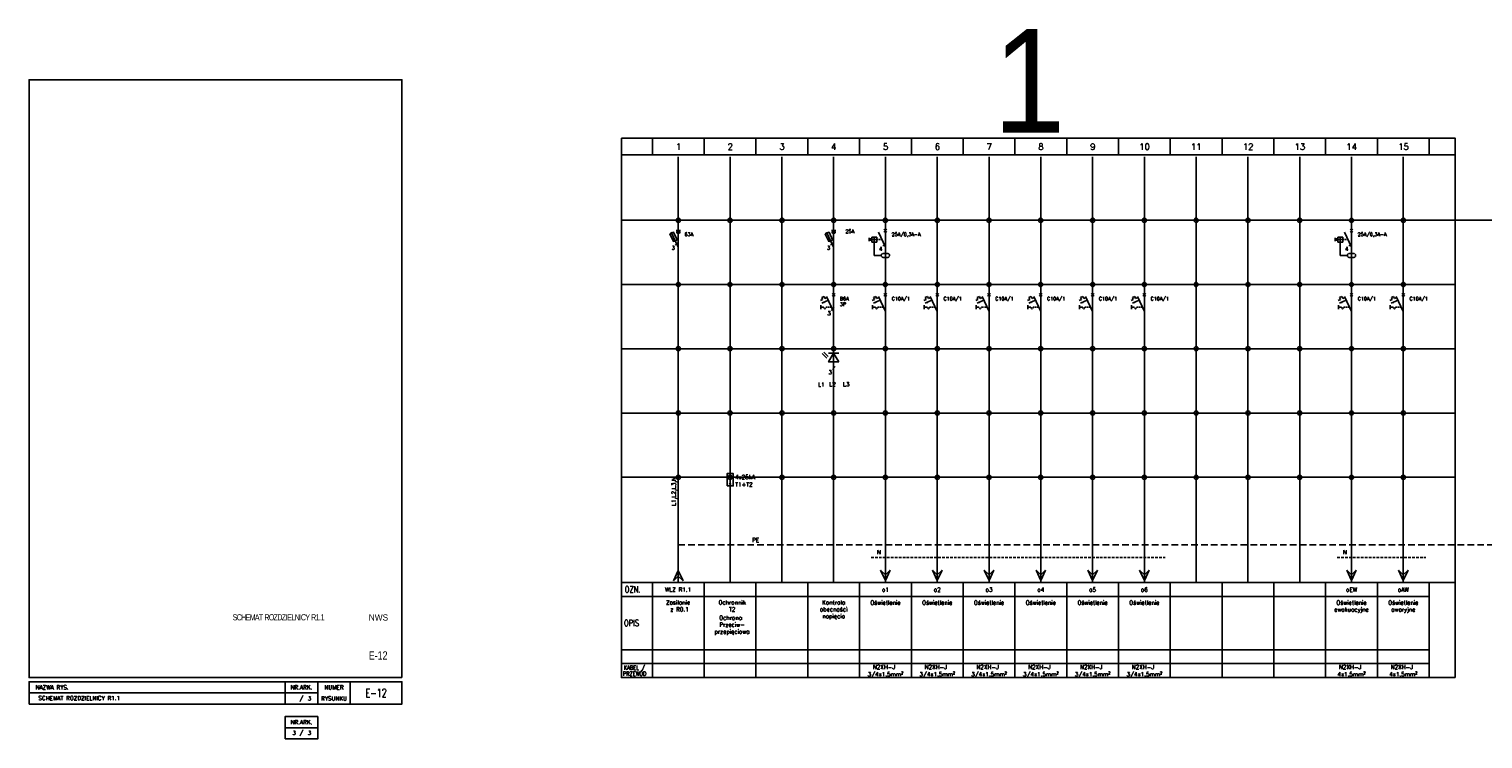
# Model space of a CAD drawing. Extents: x -286 to 6751, y -6190 to 318.
# Tile 1 of 7: x -286 to 416, y -30 to 313. Entities that reach past the tile are written whole.
import ezdxf
from ezdxf.enums import TextEntityAlignment as Align

# ---------------------------------------------------------------- set-up
doc = ezdxf.new("R2010")
doc.units = 0
doc.linetypes.add('HIDDEN', pattern=[9.525, 6.35, -3.175])
doc.layers.get('defpoints').update_dxf_attribs({"color": 8})
for name, color, linetype in [('_HRS_E_Opis', 2, 'Continuous'), ('_HRS_E_Opis_obwodow', 2, 'Continuous'), ('_HRS_E_Schematy', 2, 'Continuous'), ('_HRS_E_Tabelka', 10, 'Continuous'), ('schrack-additional', 7, 'Continuous'), ('schrack-descr', 7, 'Continuous'), ('schrack-terminal', 7, 'Continuous'), ('SCHRACK_S', 1, 'Continuous')]:
    doc.layers.add(name, color=color, linetype=linetype)
doc.styles.add('_HRS_ARIAL', font='arial.ttf', dxfattribs={"width": 0.9})
doc.styles.add('_HRS_E_Styl_Standard', font='romans.shx')
doc.styles.get("Standard").update_dxf_attribs({"font": 'romans.shx'})
doc.styles.add('styl', font='romans.shx')
doc.styles.add('TAB_ARIALBOLD', font='txt')

# ---------------------------------------------------------------- blocks, each defined once
blk = doc.blocks.new('BS618306_s')
at = {"layer": 'SCHRACK_S'}
for p, q in [((0, -5), (0, 0)), ((0, -13), (0, -18))]:
    blk.add_line(p, q, dxfattribs=at)
at = {"layer": 'SCHRACK_S', "color": 4}
for p, q in [((-4.66, -5.84), (-5.75, -6.35)), ((-5.33, -7.26), (-5.75, -6.35)), ((-4.24, -6.75), (-4.66, -5.84)), ((-3.15, -6.24), (-4.24, -6.75)), ((-0.71, -5.71), (0.71, -4.29)), ((0.71, -5.71), (-0.71, -4.29)), ((-5.33, -7.26), (-6.41, -7.76)), ((-6.27, -9.97), (-6.27, -11.97)), ((-2.53, -7.58), (-5.79, -9.1)), ((-1.22, -12.6), (0.19, -11.18))]:
    blk.add_line(p, q, dxfattribs=at)
at = {"layer": 'SCHRACK_S', "color": 1}
blk.add_line((-3.38, -5.75), (0, -13), dxfattribs=at)
at = {"layer": 'SCHRACK_S', "color": 4, "linetype": 'HIDDEN', "ltscale": 0.05}
for p, q in [((-4.84, -10.97), (-6.27, -10.97)), ((-4.27, -11.97), (-4.84, -10.97)), ((-4.27, -11.97), (-3.69, -10.97))]:
    blk.add_line(p, q, dxfattribs=at)
at = {"layer": 'SCHRACK_S', "color": 4, "linetype": 'HIDDEN', "ltscale": 0.1}
blk.add_line((-3.69, -10.97), (-0.95, -10.97), dxfattribs=at)
at = {"layer": 'SCHRACK_S', "color": 4}
blk.add_lwpolyline([(-5.79, -9.1, 0, 1, 0), (-4.7, -8.59, 1, 1, 0)], format="xyseb", dxfattribs=at)
at = {"layer": 'schrack-additional', "style": 'styl', "flags": 8}
blk.add_attdef('ADDITIONAL', (3, -13.1), '', height=1.7, dxfattribs=at)
at = {"layer": 'schrack-descr', "style": 'styl', "flags": 8}
blk.add_attdef('DESCRIPTION', (3, -7.7), '', height=1.7, dxfattribs=at)
at = {"layer": 'SCHRACK_S', "color": 4}
blk.add_text('3', height=2, dxfattribs=at).set_placement((-3.12, -14.87))
blk = doc.blocks.new('c_phase_indic_1_s')
at = {"layer": 'SCHRACK_S'}
for p, q in [((0, -7.78), (0, 0)), ((-2.62, -8.58), (-4.79, -6.42)), ((-2.44, -6.91), (2.44, -6.91)), ((-3.35, -9.32), (-5.52, -7.15)), ((0, -7.78), (0, -18))]:
    blk.add_line(p, q, dxfattribs=at)
at = {"layer": 'SCHRACK_S', "color": 4}
blk.add_line((-0.63, -14.86), (0.79, -13.45), dxfattribs=at)
at = {"layer": 'SCHRACK_S'}
for points in [[(-5.52, -7.15, 0, 0.613, 0), (-4.81, -7.86, 0.613, 0.613, 0)], [(-4.79, -6.42, 0, 0.613, 0), (-4.08, -7.12, 0.613, 0.613, 0)]]:
    blk.add_lwpolyline(points, format="xyseb", dxfattribs=at)
blk.add_lwpolyline([(2.44, -11.13), (0, -6.91), (-2.44, -11.13)], close=True, dxfattribs=at)
at = {"layer": 'schrack-additional', "style": 'styl'}
blk.add_attdef('ADDITIONAL', (6.04, -11.8), '', height=1.7, dxfattribs=at)
at = {"layer": 'schrack-descr', "style": 'styl'}
blk.add_attdef('DESCRIPTION', (6.04, -6.4), '', height=1.7, dxfattribs=at)
at = {"layer": 'schrack-terminal', "style": 'styl'}
for tag in ['TERMINAL2', 'TERMINAL']:
    blk.add_attdef(tag, (6.02, -14.47), '', height=1.7, dxfattribs=at)
at = {"layer": 'SCHRACK_S', "color": 4}
blk.add_text('3', height=2, dxfattribs=at).set_placement((-2.52, -17.13))
blk = doc.blocks.new('BS618110_s')
at = {"layer": 'SCHRACK_S'}
for p, q in [((0, -5), (0, 0)), ((0, -13), (0, -18))]:
    blk.add_line(p, q, dxfattribs=at)
at = {"layer": 'SCHRACK_S', "color": 4}
for p, q in [((-4.66, -5.84), (-5.75, -6.35)), ((-5.33, -7.26), (-5.75, -6.35)), ((-4.24, -6.75), (-4.66, -5.84)), ((-3.15, -6.24), (-4.24, -6.75)), ((-0.71, -5.71), (0.71, -4.29)), ((0.71, -5.71), (-0.71, -4.29)), ((-5.33, -7.26), (-6.41, -7.76)), ((-6.27, -9.97), (-6.27, -11.97)), ((-2.53, -7.58), (-5.79, -9.1))]:
    blk.add_line(p, q, dxfattribs=at)
at = {"layer": 'SCHRACK_S', "color": 1}
blk.add_line((-3.38, -5.75), (0, -13), dxfattribs=at)
at = {"layer": 'SCHRACK_S', "color": 4, "linetype": 'HIDDEN', "ltscale": 0.05}
for p, q in [((-4.84, -10.97), (-6.27, -10.97)), ((-4.27, -11.97), (-4.84, -10.97)), ((-4.27, -11.97), (-3.69, -10.97))]:
    blk.add_line(p, q, dxfattribs=at)
at = {"layer": 'SCHRACK_S', "color": 4, "linetype": 'HIDDEN', "ltscale": 0.1}
blk.add_line((-3.69, -10.97), (-0.95, -10.97), dxfattribs=at)
at = {"layer": 'SCHRACK_S', "color": 4}
blk.add_lwpolyline([(-5.79, -9.1, 0, 1, 0), (-4.7, -8.59, 1, 1, 0)], format="xyseb", dxfattribs=at)
at = {"layer": 'schrack-additional', "style": 'styl', "flags": 8}
blk.add_attdef('ADDITIONAL', (3, -13.1), '', height=1.7, dxfattribs=at)
at = {"layer": 'schrack-descr', "style": 'styl', "flags": 8}
blk.add_attdef('DESCRIPTION', (3, -7.7), '', height=1.7, dxfattribs=at)
blk = doc.blocks.new('A$C232D70E2')
at = {"layer": '_HRS_E_Schematy'}
for p, q in [((0, 0), (-2.31, -5)), ((0, 0), (2.31, -5)), ((0, -2.64), (-2.31, -5)), ((0, -2.64), (2.31, -5))]:
    blk.add_line(p, q, dxfattribs=at)
blk = doc.blocks.new('c_fuse_sw_3_s')
at = {"layer": 'SCHRACK_S'}
for p, q in [((0, -5), (0, 0)), ((0, -13), (0, -18))]:
    blk.add_line(p, q, dxfattribs=at)
at = {"layer": 'SCHRACK_S', "color": 1}
blk.add_line((-3.38, -5.75), (0, -13), dxfattribs=at)
at = {"layer": 'SCHRACK_S', "color": 4}
for p, q in [((1, -5), (-1, -5)), ((-1.49, -12.04), (-0.07, -10.62))]:
    blk.add_line(p, q, dxfattribs=at)
blk.add_lwpolyline([(-4.07, -6.65), (-2.25, -5.8), (-0.56, -9.43), (-2.38, -10.27)], close=True, dxfattribs=at)
blk.add_circle((0, -5.74), 0.738, dxfattribs=at)
at = {"layer": 'schrack-additional', "style": 'styl'}
blk.add_attdef('ADDITIONAL', (5.73, -11.65), '', height=1.7, dxfattribs=at)
at = {"layer": 'schrack-descr', "style": 'styl'}
blk.add_attdef('DESCRIPTION', (5.73, -6.25), '', height=1.7, dxfattribs=at)
at = {"layer": 'schrack-terminal', "style": 'styl'}
for tag in ['TERMINAL2', 'TERMINAL']:
    blk.add_attdef(tag, (5.71, -14.33), '', height=1.7, dxfattribs=at)
at = {"layer": 'SCHRACK_S', "color": 4, "width": 0.9}
blk.add_text('3', height=1.8, dxfattribs=at).set_placement((-3.14, -14.23))
blk = doc.blocks.new('szab')
for p, q in [((-190, 92.64), (-190, -59.54)), ((-162.5, 92.64), (-162.5, 62.04)), ((-137.5, 92.64), (-137.5, 62.04)), ((-112.5, 92.64), (-112.5, 62.04)), ((-87.5, 92.64), (-87.5, 62.04)), ((-62.5, 92.64), (-62.5, 62.04)), ((-37.5, 92.64), (-37.5, 62.04)), ((-12.5, 92.64), (-12.5, 62.04)), ((12.5, 92.64), (12.5, 62.04)), ((37.5, 92.64), (37.5, 62.04)), ((62.5, 92.64), (62.5, 62.04)), ((87.5, 92.64), (87.5, 62.04)), ((112.5, 92.64), (112.5, 62.04)), ((137.5, 92.64), (137.5, 62.04)), ((162.5, 92.64), (162.5, 62.04)), ((187.5, 92.64), (187.5, 62.04)), ((212.5, 92.64), (212.5, -59.54)), ((-162.5, 62.04), (-190, 62.04)), ((-137.5, 62.04), (-162.5, 62.04)), ((-162.5, 62.04), (-162.5, 31.02)), ((-112.5, 62.04), (-137.5, 62.04)), ((-137.5, 62.04), (-137.5, 31.02)), ((-87.5, 62.04), (-112.5, 62.04)), ((-112.5, 62.04), (-112.5, 31.02)), ((-62.5, 62.04), (-87.5, 62.04)), ((-87.5, 62.04), (-87.5, 31.02)), ((-37.5, 62.04), (-62.5, 62.04)), ((-62.5, 62.04), (-62.5, 31.02)), ((-12.5, 62.04), (-37.5, 62.04)), ((-37.5, 62.04), (-37.5, 31.02)), ((12.5, 62.04), (-12.5, 62.04)), ((-12.5, 62.04), (-12.5, 31.02)), ((37.5, 62.04), (12.5, 62.04)), ((12.5, 62.04), (12.5, 31.02)), ((37.5, 62.04), (37.5, 31.02)), ((62.5, 62.04), (37.5, 62.04)), ((87.5, 62.04), (62.5, 62.04)), ((62.5, 62.04), (62.5, 31.02)), ((112.5, 62.04), (87.5, 62.04)), ((87.5, 62.04), (87.5, 31.02)), ((137.5, 62.04), (112.5, 62.04)), ((112.5, 62.04), (112.5, 31.02)), ((162.5, 62.04), (137.5, 62.04)), ((137.5, 62.04), (137.5, 31.02)), ((187.5, 62.04), (162.5, 62.04)), ((162.5, 62.04), (162.5, 31.02)), ((187.5, 62.04), (187.5, 31.02)), ((212.5, 62.04), (187.5, 62.04)), ((-190, 38.52), (-190, -112.79)), ((212.5, 38.52), (212.5, -112.79)), ((-162.5, 31.02), (-190, 31.02)), ((-162.5, 31.02), (-162.5, 0)), ((-137.5, 31.02), (-162.5, 31.02)), ((-137.5, 31.02), (-137.5, 0)), ((-112.5, 31.02), (-137.5, 31.02)), ((-112.5, 31.02), (-112.5, 0)), ((-87.5, 31.02), (-112.5, 31.02)), ((-87.5, 31.02), (-87.5, 0)), ((-62.5, 31.02), (-87.5, 31.02)), ((-62.5, 31.02), (-62.5, 0)), ((-37.5, 31.02), (-62.5, 31.02)), ((-37.5, 31.02), (-37.5, 0)), ((-12.5, 31.02), (-37.5, 31.02)), ((-12.5, 31.02), (-12.5, 0)), ((12.5, 31.02), (-12.5, 31.02)), ((12.5, 31.02), (12.5, 0)), ((37.5, 31.02), (12.5, 31.02)), ((37.5, 31.02), (37.5, 0)), ((62.5, 31.02), (37.5, 31.02)), ((62.5, 31.02), (62.5, 0)), ((87.5, 31.02), (62.5, 31.02)), ((87.5, 31.02), (87.5, 0)), ((112.5, 31.02), (87.5, 31.02)), ((137.5, 31.02), (112.5, 31.02)), ((112.5, 31.02), (112.5, 0)), ((137.5, 31.02), (137.5, 0)), ((162.5, 31.02), (137.5, 31.02)), ((162.5, 31.02), (162.5, 0)), ((187.5, 31.02), (162.5, 31.02)), ((187.5, 31.02), (187.5, 0)), ((212.5, 31.02), (187.5, 31.02)), ((-162.5, 0), (-190, 0)), ((-162.5, 0), (-162.5, -31.02)), ((-137.5, 0), (-162.5, 0)), ((-137.5, 0), (-137.5, -31.02)), ((-112.5, 0), (-137.5, 0)), ((-112.5, 0), (-112.5, -31.02)), ((-87.5, 0), (-112.5, 0)), ((-87.5, 0), (-87.5, -31.02)), ((-62.5, 0), (-87.5, 0)), ((-62.5, 0), (-62.5, -31.02)), ((-37.5, 0), (-62.5, 0)), ((-37.5, 0), (-37.5, -31.02)), ((12.5, 0), (-12.5, 0)), ((12.5, 0), (12.5, -31.02)), ((37.5, 0), (12.5, 0)), ((37.5, 0), (37.5, -31.02)), ((87.5, 0), (62.5, 0)), ((87.5, 0), (87.5, -31.02)), ((112.5, 0), (87.5, 0)), ((137.5, 0), (112.5, 0)), ((112.5, 0), (112.5, -31.02)), ((137.5, 0), (137.5, -31.02)), ((162.5, 0), (137.5, 0)), ((162.5, 0), (162.5, -31.02)), ((187.5, 0), (162.5, 0)), ((187.5, 0), (187.5, -31.02)), ((212.5, 0), (187.5, 0)), ((-12.5, 0), (-37.5, 0)), ((-12.5, 0), (-12.5, -31.02)), ((62.5, 0), (37.5, 0)), ((62.5, 0), (62.5, -31.02)), ((-162.5, -31.02), (-190, -31.02)), ((-162.5, -31.02), (-162.5, -62.04)), ((-137.5, -31.02), (-162.5, -31.02)), ((-137.5, -31.02), (-137.5, -62.04)), ((-112.5, -31.02), (-137.5, -31.02)), ((-112.5, -31.02), (-112.5, -62.04)), ((-87.5, -31.02), (-112.5, -31.02)), ((-87.5, -31.02), (-87.5, -62.04)), ((-62.5, -31.02), (-87.5, -31.02)), ((-62.5, -31.02), (-62.5, -62.04)), ((-37.5, -31.02), (-62.5, -31.02)), ((-37.5, -31.02), (-37.5, -62.04)), ((-12.5, -31.02), (-37.5, -31.02)), ((-12.5, -31.02), (-12.5, -62.04)), ((12.5, -31.02), (-12.5, -31.02)), ((12.5, -31.02), (12.5, -62.04)), ((37.5, -31.02), (12.5, -31.02)), ((37.5, -31.02), (37.5, -62.04)), ((62.5, -31.02), (37.5, -31.02)), ((62.5, -31.02), (62.5, -62.04)), ((87.5, -31.02), (62.5, -31.02)), ((87.5, -31.02), (87.5, -62.04)), ((112.5, -31.02), (87.5, -31.02)), ((137.5, -31.02), (112.5, -31.02)), ((112.5, -31.02), (112.5, -62.04)), ((137.5, -31.02), (137.5, -62.04)), ((162.5, -31.02), (137.5, -31.02)), ((162.5, -31.02), (162.5, -62.04)), ((187.5, -31.02), (162.5, -31.02)), ((187.5, -31.02), (187.5, -62.04)), ((212.5, -31.02), (187.5, -31.02)), ((-162.5, -62.04), (-190, -62.04)), ((-162.5, -62.04), (-162.5, -112.79)), ((-137.5, -62.04), (-162.5, -62.04)), ((-137.5, -62.04), (-137.5, -112.79)), ((-112.5, -62.04), (-137.5, -62.04)), ((-112.5, -62.04), (-112.5, -112.79)), ((-87.5, -62.04), (-112.5, -62.04)), ((-87.5, -62.04), (-87.5, -112.79)), ((-62.5, -62.04), (-87.5, -62.04)), ((-62.5, -62.04), (-62.5, -112.79)), ((-37.5, -62.04), (-62.5, -62.04)), ((-37.5, -62.04), (-37.5, -112.79)), ((-12.5, -62.04), (-37.5, -62.04)), ((-12.5, -62.04), (-12.5, -112.79)), ((12.5, -62.04), (-12.5, -62.04)), ((12.5, -62.04), (12.5, -112.79)), ((37.5, -62.04), (12.5, -62.04)), ((37.5, -62.04), (37.5, -112.79)), ((62.5, -62.04), (37.5, -62.04)), ((62.5, -62.04), (62.5, -112.79)), ((87.5, -62.04), (62.5, -62.04)), ((87.5, -62.04), (87.5, -112.79)), ((112.5, -62.04), (87.5, -62.04)), ((137.5, -62.04), (112.5, -62.04)), ((112.5, -62.04), (112.5, -112.79)), ((137.5, -62.04), (137.5, -112.79)), ((162.5, -62.04), (137.5, -62.04)), ((162.5, -62.04), (162.5, -112.79)), ((187.5, -62.04), (162.5, -62.04)), ((187.5, -62.04), (187.5, -112.79)), ((212.5, -62.04), (187.5, -62.04))]:
    blk.add_line(p, q)
for centre in [(-162.5, 62.04), (-137.5, 62.04), (-112.5, 62.04), (-87.5, 62.04), (-62.5, 62.04), (-37.5, 62.04), (-12.5, 62.04), (12.5, 62.04), (37.5, 62.04), (62.5, 62.04), (87.5, 62.04), (112.5, 62.04), (137.5, 62.04), (162.5, 62.04), (187.5, 62.04), (-162.5, 31.02), (-137.5, 31.02), (-112.5, 31.02), (-87.5, 31.02), (-62.5, 31.02), (-37.5, 31.02), (-12.5, 31.02), (12.5, 31.02), (37.5, 31.02), (62.5, 31.02), (87.5, 31.02), (112.5, 31.02), (137.5, 31.02), (162.5, 31.02), (187.5, 31.02), (-162.5, 0), (-137.5, 0), (-112.5, 0), (-87.5, 0), (-62.5, 0), (-37.5, 0), (-12.5, 0), (12.5, 0), (37.5, 0), (62.5, 0), (87.5, 0), (112.5, 0), (137.5, 0), (162.5, 0), (187.5, 0), (-162.5, -31.02), (-137.5, -31.02), (-112.5, -31.02), (-87.5, -31.02), (-62.5, -31.02), (-37.5, -31.02), (-12.5, -31.02), (12.5, -31.02), (37.5, -31.02), (62.5, -31.02), (87.5, -31.02), (112.5, -31.02), (137.5, -31.02), (162.5, -31.02), (187.5, -31.02), (-162.5, -62.04), (-137.5, -62.04), (-112.5, -62.04), (-87.5, -62.04), (-62.5, -62.04), (-37.5, -62.04), (-12.5, -62.04), (12.5, -62.04), (37.5, -62.04), (62.5, -62.04), (87.5, -62.04), (112.5, -62.04), (137.5, -62.04), (162.5, -62.04), (187.5, -62.04)]:
    blk.add_circle(centre, 1)
blk = doc.blocks.new('Opis1')
at = {"layer": '_HRS_E_Tabelka'}
for points in [[(0, 45.91), (15, 45.91), (15, 39.18), (0, 39.18)], [(15, 45.91), (40, 45.91), (40, 39.18), (15, 39.18)], [(40, 45.91), (65, 45.91), (65, 39.18), (40, 39.18)], [(65, 45.91), (90, 45.91), (90, 39.18), (65, 39.18)], [(90, 45.91), (115, 45.91), (115, 39.18), (90, 39.18)], [(115, 45.91), (140, 45.91), (140, 39.18), (115, 39.18)], [(140, 45.91), (165, 45.91), (165, 39.18), (140, 39.18)], [(165, 45.91), (190, 45.91), (190, 39.18), (165, 39.18)], [(190, 45.91), (215, 45.91), (215, 39.18), (190, 39.18)], [(215, 45.91), (240, 45.91), (240, 39.18), (215, 39.18)], [(240, 45.91), (265, 45.91), (265, 39.18), (240, 39.18)], [(265, 45.91), (290, 45.91), (290, 39.18), (265, 39.18)], [(290, 45.91), (315, 45.91), (315, 39.18), (290, 39.18)], [(315, 45.91), (340, 45.91), (340, 39.18), (315, 39.18)], [(340, 45.91), (365, 45.91), (365, 39.18), (340, 39.18)], [(365, 45.91), (390, 45.91), (390, 39.18), (365, 39.18)], [(402.5, 0), (390, 0), (390, 45.91), (402.5, 45.91)], [(0, 39.18), (15, 39.18), (15, 13.46), (0, 13.46)], [(15, 39.18), (40, 39.18), (40, 13.46), (15, 13.46)], [(40, 39.18), (65, 39.18), (65, 13.46), (40, 13.46)], [(65, 39.18), (90, 39.18), (90, 13.46), (65, 13.46)], [(90, 39.18), (115, 39.18), (115, 13.46), (90, 13.46)], [(115, 39.18), (140, 39.18), (140, 13.46), (115, 13.46)], [(140, 39.18), (165, 39.18), (165, 13.46), (140, 13.46)], [(165, 39.18), (190, 39.18), (190, 13.46), (165, 13.46)], [(190, 39.18), (215, 39.18), (215, 13.46), (190, 13.46)], [(215, 39.18), (240, 39.18), (240, 13.46), (215, 13.46)], [(240, 39.18), (265, 39.18), (265, 13.46), (240, 13.46)], [(265, 39.18), (290, 39.18), (290, 13.46), (265, 13.46)], [(290, 39.18), (315, 39.18), (315, 13.46), (290, 13.46)], [(315, 39.18), (340, 39.18), (340, 13.46), (315, 13.46)], [(340, 39.18), (365, 39.18), (365, 13.46), (340, 13.46)], [(365, 39.18), (390, 39.18), (390, 13.46), (365, 13.46)], [(0, 13.46), (15, 13.46), (15, 6.73), (0, 6.73)], [(15, 13.46), (40, 13.46), (40, 6.73), (15, 6.73)], [(40, 13.46), (65, 13.46), (65, 6.73), (40, 6.73)], [(65, 13.46), (90, 13.46), (90, 6.73), (65, 6.73)], [(90, 13.46), (115, 13.46), (115, 6.73), (90, 6.73)], [(115, 13.46), (140, 13.46), (140, 6.73), (115, 6.73)], [(140, 13.46), (165, 13.46), (165, 6.73), (140, 6.73)], [(165, 13.46), (190, 13.46), (190, 6.73), (165, 6.73)], [(190, 13.46), (215, 13.46), (215, 6.73), (190, 6.73)], [(215, 13.46), (240, 13.46), (240, 6.73), (215, 6.73)], [(240, 13.46), (265, 13.46), (265, 6.73), (240, 6.73)], [(265, 13.46), (290, 13.46), (290, 6.73), (265, 6.73)], [(290, 13.46), (315, 13.46), (315, 6.73), (290, 6.73)], [(315, 13.46), (340, 13.46), (340, 6.73), (315, 6.73)], [(340, 13.46), (365, 13.46), (365, 6.73), (340, 6.73)], [(365, 13.46), (390, 13.46), (390, 6.73), (365, 6.73)], [(0, 6.73), (15, 6.73), (15, 0), (0, 0)], [(15, 6.73), (40, 6.73), (40, 0), (15, 0)], [(40, 6.73), (65, 6.73), (65, 0), (40, 0)], [(65, 6.73), (90, 6.73), (90, 0), (65, 0)], [(90, 6.73), (115, 6.73), (115, 0), (90, 0)], [(115, 6.73), (140, 6.73), (140, 0), (115, 0)], [(140, 6.73), (165, 6.73), (165, 0), (140, 0)], [(165, 6.73), (190, 6.73), (190, 0), (165, 0)], [(190, 6.73), (215, 6.73), (215, 0), (190, 0)], [(215, 6.73), (240, 6.73), (240, 0), (215, 0)], [(240, 6.73), (265, 6.73), (265, 0), (240, 0)], [(265, 6.73), (290, 6.73), (290, 0), (265, 0)], [(290, 6.73), (315, 6.73), (315, 0), (290, 0)], [(315, 6.73), (340, 6.73), (340, 0), (315, 0)], [(340, 6.73), (365, 6.73), (365, 0), (340, 0)], [(365, 6.73), (390, 6.73), (390, 0), (365, 0)]]:
    blk.add_lwpolyline(points, close=True, dxfattribs=at)
at = {"layer": '_HRS_E_Tabelka', "style": '_HRS_E_Styl_Standard', "width": 0.8}
for s, height, p in [('OZN.', 3, (5.43, 42.55)), ('OPIS', 3, (4.91, 26.32)), ('PRZEWÓD', 2, (6.4, 1.87)), ('KABEL /', 2, (6.25, 4.81))]:
    blk.add_text(s, height=height, rotation=359.99855, dxfattribs=at).set_placement(p, align=Align.MIDDLE_CENTER)
blk = doc.blocks.new('A$C5E6C5F13')
at = {"layer": '_HRS_E_Tabelka'}
for p, q in [((0, 0), (0, -222.4)), ((402.5, 0), (402.5, -222.4))]:
    blk.add_line(p, q, dxfattribs=at)
for points in [[(0, 8), (15, 8), (15, 0), (0, 0)], [(15, 8), (40, 8), (40, 0), (15, 0)], [(40, 8), (65, 8), (65, 0), (40, 0)], [(65, 8), (90, 8), (90, 0), (65, 0)], [(90, 8), (115, 8), (115, 0), (90, 0)], [(115, 8), (140, 8), (140, 0), (115, 0)], [(140, 8), (165, 8), (165, 0), (140, 0)], [(165, 8), (190, 8), (190, 0), (165, 0)], [(190, 8), (215, 8), (215, 0), (190, 0)], [(215, 8), (240, 8), (240, 0), (215, 0)], [(240, 8), (265, 8), (265, 0), (240, 0)], [(265, 8), (290, 8), (290, 0), (265, 0)], [(290, 8), (315, 8), (315, 0), (290, 0)], [(315, 8), (340, 8), (340, 0), (315, 0)], [(340, 8), (365, 8), (365, 0), (340, 0)], [(365, 8), (390, 8), (390, 0), (365, 0)], [(390, 8), (402.5, 8), (402.5, 0), (390, 0)]]:
    blk.add_lwpolyline(points, close=True, dxfattribs=at)
at = {"layer": '_HRS_E_Tabelka', "style": '_HRS_E_Styl_Standard'}
for s, p in [('1', (27.59, 3.85)), ('2', (52.59, 3.85)), ('3', (77.59, 3.85)), ('4', (102.59, 3.85)), ('5', (127.59, 3.85)), ('6', (152.59, 3.85)), ('7', (177.59, 3.85)), ('8', (202.59, 3.85)), ('9', (227.59, 3.85)), ('10', (252.59, 3.85)), ('11', (277.59, 3.85)), ('12', (302.59, 3.85)), ('13', (327.59, 3.85)), ('14', (352.59, 3.85)), ('15', (377.59, 3.85))]:
    blk.add_text(s, height=3, rotation=359.99855, dxfattribs=at).set_placement(p, align=Align.MIDDLE_CENTER)
blk = doc.blocks.new('*U69')
at = {"layer": '_HRS_E_Tabelka'}
for name, p in [('A$C5E6C5F13', (0, 252.35)), ('A$C5E6C5F13', (425, 252.35)), ('Opis1', (0, 0)), ('Opis1', (425, 0))]:
    blk.add_blockref(name, p, dxfattribs=at)
at = {"layer": 'defpoints'}
for p in [(190, 158.7), (615, 158.7)]:
    blk.add_blockref('szab', p, dxfattribs=at)
blk = doc.blocks.new('c_spark_arres_s')
at = {"layer": 'SCHRACK_S'}
for p, q in [((0, -1.98), (0, 0)), ((0, -1.98), (0, -4.43)), ((0, -7.99), (0, -5.54)), ((0, -7.99), (0, -9.97))]:
    blk.add_line(p, q, dxfattribs=at)
blk.add_lwpolyline([(-1.49, -1.98), (1.49, -1.98), (1.49, -7.99), (-1.49, -7.99)], close=True, dxfattribs=at)
for points in [[(0, -4.43, 0, 1.5, 0), (0, -2.83, 1.5, 1.5, 0)], [(0, -5.54, 0, 1.5, 0), (0, -7.14, 1.5, 1.5, 0)]]:
    blk.add_lwpolyline(points, format="xyseb", dxfattribs=at)
at = {"layer": 'schrack-additional', "style": 'styl'}
blk.add_attdef('ADDITIONAL', (4.92, -9.34), '', height=2.04, dxfattribs=at)
at = {"layer": 'schrack-descr', "style": 'styl'}
blk.add_attdef('DESCRIPTION', (4.92, -2.86), '', height=2.04, dxfattribs=at)
at = {"layer": 'schrack-terminal', "style": 'styl'}
for tag in ['TERMINAL2', 'TERMINAL']:
    blk.add_attdef(tag, (4.9, -12.55), '', height=2.04, dxfattribs=at)
blk = doc.blocks.new('IS504702_s')
at = {"layer": 'SCHRACK_S'}
for p, q in [((0, -5), (0, 0)), ((0, -13), (0, -18))]:
    blk.add_line(p, q, dxfattribs=at)
at = {"layer": 'SCHRACK_S', "color": 1}
blk.add_line((-3.38, -5.75), (0, -13), dxfattribs=at)
at = {"layer": 'SCHRACK_S', "color": 4}
for p, q in [((1, -5), (-1, -5)), ((-1.49, -12.04), (-0.07, -10.62))]:
    blk.add_line(p, q, dxfattribs=at)
blk.add_lwpolyline([(-4.07, -6.65), (-2.25, -5.8), (-0.56, -9.43), (-2.38, -10.27)], close=True, dxfattribs=at)
blk.add_circle((0, -5.74), 0.738, dxfattribs=at)
at = {"layer": 'schrack-additional', "style": 'styl', "flags": 8}
blk.add_attdef('ADDITIONAL', (3, -13.1), '', height=1.7, dxfattribs=at)
at = {"layer": 'schrack-descr', "style": 'styl', "flags": 8}
blk.add_attdef('DESCRIPTION', (3, -7.7), '', height=1.7, dxfattribs=at)
at = {"layer": 'SCHRACK_S', "color": 4, "width": 0.9}
blk.add_text('3', height=1.8, dxfattribs=at).set_placement((-3.14, -14.23))
blk = doc.blocks.new('BD604130_s')
at = {"layer": 'SCHRACK_S', "color": 1}
for p, q in [((-3.38, -5.75), (0, -13)), ((0, -18), (0, -21))]:
    blk.add_line(p, q, dxfattribs=at)
at = {"layer": 'SCHRACK_S', "color": 4}
for p, q in [((-0.71, -5.71), (0.71, -4.29)), ((0.71, -5.71), (-0.71, -4.29)), ((-7.86, -8.55), (-7.86, -10.2)), ((-6.62, -9.07), (-7.86, -9.07)), ((-6.62, -9.68), (-7.86, -9.68)), ((-4.22, -8.17), (-6.62, -8.17)), ((-6.62, -8.17), (-6.62, -10.57)), ((-4.22, -9.37), (-6.62, -9.37)), ((-4.22, -10.57), (-6.62, -10.57)), ((-5.42, -8.17), (-5.42, -10.57)), ((-4.22, -8.17), (-4.22, -10.57)), ((-1.22, -12.6), (0.19, -11.18))]:
    blk.add_line(p, q, dxfattribs=at)
at = {"layer": 'SCHRACK_S'}
for p, q in [((0, -5), (0, 0)), ((0, -13), (0, -18))]:
    blk.add_line(p, q, dxfattribs=at)
at = {"layer": 'SCHRACK_S', "color": 4, "linetype": 'HIDDEN', "ltscale": 0.05}
for p, q in [((-5.42, -10.57), (-5.42, -17.01)), ((-2, -17.01), (-5.42, -17.01)), ((-1.01, -16), (1, -16)), ((-0.98, -18), (1, -18))]:
    blk.add_line(p, q, dxfattribs=at)
at = {"layer": 'SCHRACK_S', "color": 4, "linetype": 'HIDDEN', "ltscale": 0.1}
blk.add_line((-4.22, -9.37), (-1.69, -9.37), dxfattribs=at)
at = {"layer": 'SCHRACK_S', "color": 4, "const_width": 0.2}
blk.add_lwpolyline([(-2.1, -17.01, 1), (-1.9, -17.01, 1)], format="xyb", close=True, dxfattribs=at)
at = {"layer": 'SCHRACK_S', "color": 4, "linetype": 'HIDDEN', "ltscale": 0.05}
for centre, start, end in [((-1, -17), 89.60698, 271.34389), ((1, -17), 269.99203, 90.00068)]:
    blk.add_arc(centre, 1, start, end, dxfattribs=at)
at = {"layer": 'schrack-additional', "style": 'styl', "flags": 8}
blk.add_attdef('ADDITIONAL', (3, -13.1), '', height=1.7, dxfattribs=at)
at = {"layer": 'schrack-descr', "style": 'styl', "flags": 8}
blk.add_attdef('DESCRIPTION', (3, -7.7), '', height=1.7, dxfattribs=at)
at = {"layer": 'SCHRACK_S', "color": 4}
blk.add_text('4', height=2, dxfattribs=at).set_placement((-3.12, -14.87))

msp = doc.modelspace()

# ---------------------------------------------------------------- linework, layer by layer
at = {"layer": '_HRS_E_Schematy'}
for p, q in [((27.5, 220.749), (77.5, 220.749)), ((52.5, 100.456), (52.5, 220.749)), ((77.5, 220.749), (227.5, 220.749)), ((778.5, 220.749), (227.5, 220.749)), ((27.5, 51.648), (27.5, 202.749)), ((102.5, 202.749), (102.5, 189.727)), ((127.5, 189.727), (127.5, 200.749)), ((352.5, 189.727), (352.5, 200.749)), ((127.5, 189.727), (252.5, 189.727)), ((352.5, 189.727), (402.5, 189.727)), ((102.5, 176.53), (102.5, 163.508)), ((127.5, 171.727), (127.5, 46.911)), ((152.5, 46.911), (152.5, 171.727)), ((177.5, 46.911), (177.5, 171.727)), ((202.5, 46.911), (202.5, 171.727)), ((227.5, 46.911), (227.5, 171.727)), ((252.5, 46.911), (252.5, 171.727)), ((352.5, 46.911), (352.5, 171.727)), ((377.5, 46.911), (377.5, 171.727)), ((27.5, 51.648), (25.189, 46.648)), ((27.5, 51.648), (29.811, 46.648)), ((27.5, 49.009), (25.189, 46.648)), ((27.5, 49.009), (29.811, 46.648))]:
    msp.add_line(p, q, dxfattribs=at)
at = {"layer": '_HRS_E_Schematy', "linetype": 'HIDDEN', "ltscale": 0.5}
msp.add_line((52.5, 90.484), (52.5, 64.134), dxfattribs=at)
at = {"layer": '_HRS_E_Schematy', "color": 3, "linetype": 'HIDDEN', "ltscale": 0.5}
msp.add_line((27.5, 64.139), (813.735, 64.139), dxfattribs=at)
at = {"layer": '_HRS_E_Schematy', "color": 5, "linetype": 'HIDDEN', "ltscale": 0.2}
for p, q in [((120.595, 57.95), (262.542, 57.95)), ((345.595, 57.95), (388.47, 57.95))]:
    msp.add_line(p, q, dxfattribs=at)
at = {"layer": '_HRS_E_Schematy'}
for start, end in [(0, 180), (180, 0)]:
    msp.add_arc((52.5, 64.231), 0.25, start, end, dxfattribs=at)
at = {"layer": '_HRS_E_Tabelka'}
for p, q in [((-280.934, -2), (-105.934, -2)), ((-162.341, -12.771), (-162.341, -2)), ((-146.611, -12.771), (-146.611, -2)), ((-130.88, -12.771), (-130.88, -2)), ((-105.934, -12.771), (-285.934, -12.771))]:
    msp.add_line(p, q, dxfattribs=at)
for points in [[(-146.611, -2), (-146.611, -7.385), (-285.934, -7.385), (-285.934, -2)], [(-146.611, -2), (-130.88, -2), (-130.88, -12.771), (-146.611, -12.771)], [(-130.88, -2), (-105.934, -2), (-105.934, -12.771), (-130.88, -12.771)], [(-285.934, -12.771), (-285.934, -7.385), (-146.611, -7.385), (-146.611, -12.771)], [(-162.341, -24.224), (-146.611, -24.224), (-146.611, -18.838), (-162.341, -18.838)], [(-162.341, -29.609), (-146.611, -29.609), (-146.611, -24.224), (-162.341, -24.224)]]:
    msp.add_lwpolyline(points, close=True, dxfattribs=at)
at = {"layer": 'defpoints'}
msp.add_lwpolyline([(-105.934, 0), (-285.948, 0), (-285.948, 288.499), (-105.934, 288.499)], close=True, dxfattribs=at)
msp.add_lwpolyline([(-285.934, 0), (-285.934, 288.499)], dxfattribs=at)

# ---------------------------------------------------------------- block references
at = {"layer": '_HRS_E_Schematy'}
ref = msp.add_blockref('IS504702_s', (27.5, 220.749), dxfattribs=at)
ref.add_attrib('DESCRIPTION', '63A', (30.5, 213.049), dxfattribs={"layer": 'schrack-descr', "height": 1.7, "style": 'styl', "flags": 8})
ref = msp.add_blockref('c_fuse_sw_3_s', (102.5, 220.749), dxfattribs=at)
ref.add_attrib('DESCRIPTION', '25A', (108.233, 214.499), dxfattribs={"layer": 'schrack-descr', "height": 1.7, "style": 'styl'})
ref = msp.add_blockref('BD604130_s', (127.5, 220.749), dxfattribs=at)
ref.add_attrib('DESCRIPTION', '25A/0,3A-A', (130.5, 213.049), dxfattribs={"layer": 'schrack-descr', "height": 1.7, "style": 'styl', "flags": 8})
ref = msp.add_blockref('BD604130_s', (352.5, 220.749), dxfattribs=at)
ref.add_attrib('DESCRIPTION', '25A/0,3A-A', (355.5, 213.049), dxfattribs={"layer": 'schrack-descr', "height": 1.7, "style": 'styl', "flags": 8})
ref = msp.add_blockref('BS618306_s', (102.5, 189.727), dxfattribs=at)
ref.add_attrib('DESCRIPTION', 'B6A', (105.5, 182.027), dxfattribs={"layer": 'schrack-descr', "height": 1.7, "style": 'styl', "flags": 8})
ref.add_attrib('ADDITIONAL', '3P', (105.5, 179.327), dxfattribs={"layer": 'schrack-additional', "height": 1.7, "style": 'styl', "flags": 8})
ref = msp.add_blockref('BS618110_s', (127.5, 189.727), dxfattribs=at)
ref.add_attrib('DESCRIPTION', 'C10A/1', (130.5, 182.027), dxfattribs={"layer": 'schrack-descr', "height": 1.7, "style": 'styl', "flags": 8})
ref = msp.add_blockref('BS618110_s', (152.5, 189.727), dxfattribs=at)
ref.add_attrib('DESCRIPTION', 'C10A/1', (155.5, 182.027), dxfattribs={"layer": 'schrack-descr', "height": 1.7, "style": 'styl', "flags": 8})
ref = msp.add_blockref('BS618110_s', (177.5, 189.727), dxfattribs=at)
ref.add_attrib('DESCRIPTION', 'C10A/1', (180.5, 182.027), dxfattribs={"layer": 'schrack-descr', "height": 1.7, "style": 'styl', "flags": 8})
ref = msp.add_blockref('BS618110_s', (202.5, 189.727), dxfattribs=at)
ref.add_attrib('DESCRIPTION', 'C10A/1', (205.5, 182.027), dxfattribs={"layer": 'schrack-descr', "height": 1.7, "style": 'styl', "flags": 8})
ref = msp.add_blockref('BS618110_s', (227.5, 189.727), dxfattribs=at)
ref.add_attrib('DESCRIPTION', 'C10A/1', (230.5, 182.027), dxfattribs={"layer": 'schrack-descr', "height": 1.7, "style": 'styl', "flags": 8})
ref = msp.add_blockref('BS618110_s', (252.5, 189.727), dxfattribs=at)
ref.add_attrib('DESCRIPTION', 'C10A/1', (255.5, 182.027), dxfattribs={"layer": 'schrack-descr', "height": 1.7, "style": 'styl', "flags": 8})
ref = msp.add_blockref('BS618110_s', (352.5, 189.727), dxfattribs=at)
ref.add_attrib('DESCRIPTION', 'C10A/1', (355.5, 182.027), dxfattribs={"layer": 'schrack-descr', "height": 1.7, "style": 'styl', "flags": 8})
ref = msp.add_blockref('BS618110_s', (377.5, 189.727), dxfattribs=at)
ref.add_attrib('DESCRIPTION', 'C10A/1', (380.5, 182.027), dxfattribs={"layer": 'schrack-descr', "height": 1.7, "style": 'styl', "flags": 8})
msp.add_blockref('c_phase_indic_1_s', (102.5, 163.508), dxfattribs=at)
ref = msp.add_blockref('c_spark_arres_s', (52.5, 90.484), dxfattribs=dict(at, xscale=-1, zscale=0.7, rotation=180))
ref.add_attrib('DESCRIPTION', 'T1+T2', (54.948, 92.205), dxfattribs={"layer": 'schrack-descr', "height": 2, "style": 'styl'})
ref.add_attrib('ADDITIONAL', '4x25kA', (54.9, 95.788), dxfattribs={"layer": 'schrack-additional', "height": 2, "style": 'styl'})
at = {"layer": '_HRS_E_Schematy', "xscale": -1, "rotation": 180}
for p in [(127.5, 46.911), (152.5, 46.911), (177.5, 46.911), (202.5, 46.911), (227.5, 46.911), (252.5, 46.911), (352.5, 46.911), (377.5, 46.911)]:
    msp.add_blockref('A$C232D70E2', p, dxfattribs=at)
at = {"layer": '_HRS_E_Tabelka'}
msp.add_blockref('*U69', (0, 0), dxfattribs=at)

# ---------------------------------------------------------------- texts
at = {"layer": '_HRS_E_Opis', "style": '_HRS_E_Styl_Standard'}
for s, p in [('N', (124.297, 60.565)), ('N', (124.297, 60.565)), ('N', (349.297, 60.565)), ('N', (349.297, 60.565)), ('WLZ R1.1', (27.376, 42.5)), ('o1', (127.5, 42.45)), ('o2', (152.5, 42.45)), ('o3', (177.5, 42.45)), ('o4', (202.5, 42.45)), ('o5', (227.5, 42.45)), ('o6', (252.5, 42.45)), ('oEW', (352.5, 42.45)), ('oAW', (377.5, 42.45)), ('Zasilanie', (27.376, 36.261)), ('Ochronnik', (53.492, 36.261)), ('Kontrola', (102.5, 36.261)), ('Oświetlenie', (127.5, 36.163)), ('Oświetlenie', (152.5, 36.163)), ('Oświetlenie', (177.5, 36.163)), ('Oświetlenie', (202.5, 36.163)), ('Oświetlenie', (227.5, 36.163)), ('Oświetlenie', (252.5, 36.163)), ('Oświetlenie', (352.5, 36.163)), ('Oświetlenie', (377.5, 36.163)), (' z R0.1', (27.376, 32.947)), ('T2', (53.492, 32.947)), ('obecności', (102.5, 32.947)), ('napięcia', (102.5, 29.633)), ('ewakuacyjne', (352.5, 32.849)), ('awaryjne', (377.5, 32.849)), ('3/4x1,5mm²', (127.5, 1.61)), ('N2XH-J ', (127.5, 5.067)), ('3/4x1,5mm²', (152.5, 1.61)), ('N2XH-J ', (152.5, 5.067)), ('3/4x1,5mm²', (177.5, 1.61)), ('N2XH-J ', (177.5, 5.067)), ('3/4x1,5mm²', (202.5, 1.61)), ('N2XH-J ', (202.5, 5.067)), ('3/4x1,5mm²', (227.5, 1.61)), ('N2XH-J ', (227.5, 5.067)), ('3/4x1,5mm²', (252.5, 1.61)), ('N2XH-J ', (252.5, 5.067)), ('4x1,5mm²', (352.5, 1.61)), ('N2XH-J ', (352.5, 5.067)), ('4x1,5mm²', (377.5, 1.61)), ('N2XH-J ', (377.5, 5.067))]:
    msp.add_text(s, height=2, rotation=359.998551, dxfattribs=at).set_placement(p, align=Align.MIDDLE_CENTER)
at = {"layer": '_HRS_E_Opis', "style": '_HRS_E_Styl_Standard', "width": 0.7}
msp.add_text('E-12', height=4, rotation=359.998551, dxfattribs=at).set_placement((-118.407, -7.385), align=Align.MIDDLE_CENTER)
at = {"layer": '_HRS_E_Opis', "style": '_HRS_E_Styl_Standard'}
msp.add_text('SCHEMAT ROZDZIELNICY R1.1', height=2, rotation=359.998551, dxfattribs=at).set_placement((-281.437, -10.922))
at = {"layer": '_HRS_E_Opis_obwodow', "style": '_HRS_E_Styl_Standard'}
for s, rotation, p in [('L1,L2,L3,N', 90, (25.292, 89.873)), ('PE', 359.998551, (64.891, 66.387))]:
    msp.add_text(s, height=2, rotation=rotation, dxfattribs=at).set_placement(p, align=Align.MIDDLE_CENTER)
at = {"layer": '_HRS_E_Opis_obwodow', "insert": (53.43, 29.848), "char_height": 2, "width": 18.19054, "attachment_point": 2, "rotation": 359.998551, "style": '_HRS_E_Styl_Standard'}
msp.add_mtext('Ochrona  Przeciw- przepięciowa', dxfattribs=at)
at = {"layer": '_HRS_E_Schematy', "style": '_HRS_E_Styl_Standard'}
for s, p in [('L1', (94.952, 140.402)), ('L2', (100.338, 140.568)), ('L3', (106.938, 140.568))]:
    msp.add_text(s, height=2, rotation=359.998551, dxfattribs=at).set_placement(p)
at = {"layer": '_HRS_E_Tabelka', "color": 2, "style": 'TAB_ARIALBOLD'}
msp.add_text('NWS', height=3, dxfattribs=at).set_placement((-117.263, 29.005), align=Align.MIDDLE_CENTER)
at = {"layer": '_HRS_E_Tabelka', "color": 2, "style": 'TAB_ARIALBOLD', "width": 0.8}
msp.add_text('E-12', height=4, dxfattribs=at).set_placement((-117.421, 10.685), align=Align.MIDDLE_CENTER)
at = {"layer": '_HRS_E_Tabelka', "style": '_HRS_E_Styl_Standard'}
msp.add_text('NAZWA RYS.', height=2, rotation=359.998551, dxfattribs=at).set_placement((-282.847, -5.73))
for s, p in [('NR.ARK.', (-154.476, -4.693)), ('NUMER', (-138.745, -4.693)), ('/', (-154.476, -10.078)), ('RYSUNKU', (-138.745, -10.078)), ('NR.ARK.', (-154.476, -21.531)), ('/', (-154.476, -26.589))]:
    msp.add_text(s, height=2, rotation=359.998551, dxfattribs=at).set_placement(p, align=Align.MIDDLE_CENTER)
at = {"layer": '_HRS_E_Tabelka', "style": '_HRS_E_Styl_Standard', "width": 0.8}
for p in [(-150.543, -10.078), (-157.961, -26.677), (-150.543, -26.677)]:
    msp.add_text('3', height=2, rotation=359.998551, dxfattribs=at).set_placement(p, align=Align.MIDDLE_CENTER)
at = {"layer": '_HRS_E_Tabelka', "color": 2, "insert": (-165.616, 29.072), "char_height": 3, "width": 94.94495, "attachment_point": 5, "style": 'TAB_ARIALBOLD'}
msp.add_mtext('{\\T0.85;\\W0.8;SCHEMAT ROZDZIELNICY R1.1}', dxfattribs=at)
at = {"layer": 'defpoints', "color": 2, "style": '_HRS_ARIAL', "width": 0.9}
msp.add_text('1', height=50, rotation=360, dxfattribs=at).set_placement((179.423, 262.979))
msp.add_text('1', height=50, rotation=360, dxfattribs=at).set_placement((179.423, 262.979))

doc.saveas('drawing.dxf')
